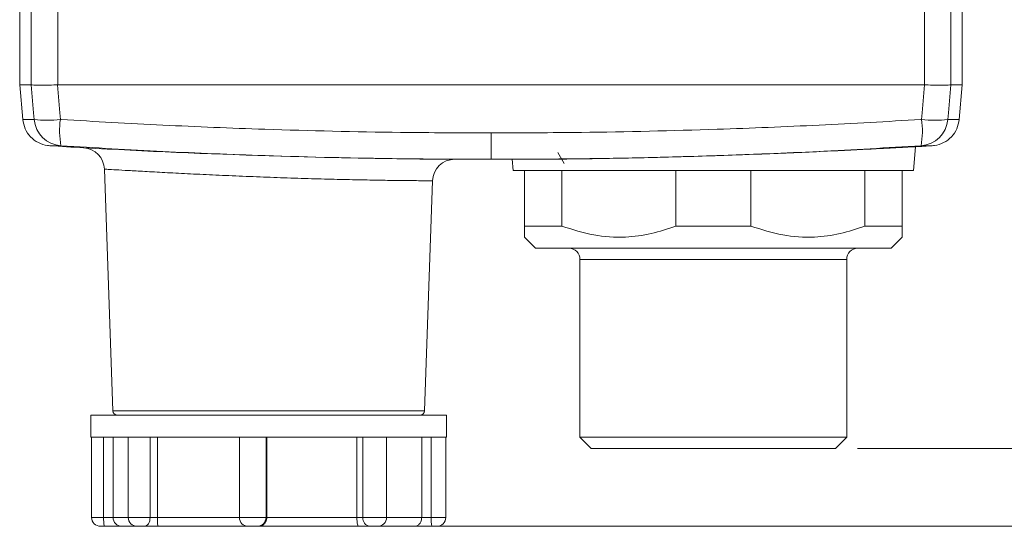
# Model space of a CAD drawing. Header units: millimetres. Extents: x -72 to 415, y 5 to 292.
# Tile 16 of 59: x 76 to 120, y 95 to 118. Entities that reach past the tile are written whole.
import ezdxf

# ---------------------------------------------------------------- set-up
doc = ezdxf.new("R2010")
doc.units = ezdxf.units.MM
doc.styles.add('SLDTEXTSTYLE0', font='TXT', dxfattribs={"width": 0.75})
doc.dimstyles.new('SLDDIMSTYLE0', dxfattribs={"dimtxt": 3.5, "dimasz": 3.5, "dimexe": 0, "dimexo": 0.0625, "dimgap": 0.875, "dimtad": 1, "dimdec": 1, "dimrnd": 1e-09, "dimzin": 12, "dimdsep": 46, "dimtxsty": 'SLDTEXTSTYLE0', "dimsah": 1, "dimcen": 0.09, "dimadec": 0, "dimazin": 3, "dimtfac": 1, "dimtofl": 0, "dimtmove": 0, "dimatfit": 3, "dimfxl": 1, "dimfrac": 2, "dimtolj": 1, "dimtzin": 12, "dimarcsym": 0})

# ---------------------------------------------------------------- blocks, each defined once
blk = doc.blocks.new('_D_9')
at = {"color": 7, "linetype": 'Continuous', "lineweight": 0}
for p, q in [((98.14, 147.458), (126.819, 147.458)), ((125.829, 98.931), (125.829, 147.458)), ((113.64, 98.931), (126.819, 98.931))]:
    blk.add_line(p, q, dxfattribs=at)
for points in [[(125.829, 147.458), (125.329, 143.958), (126.329, 143.958)], [(125.829, 98.931), (126.329, 102.431), (125.329, 102.431)]]:
    blk.add_solid(points, dxfattribs=at)
at = {"color": 7, "linetype": 'Continuous', "lineweight": 0, "insert": (121.317, 118.669), "char_height": 3.5, "attachment_point": 1, "rotation": 90, "style": 'SLDTEXTSTYLE0'}
blk.add_mtext('48,5', dxfattribs=at)
blk = doc.blocks.new('_D_10')
at = {"color": 7, "linetype": 'Continuous', "lineweight": 0}
for p, q in [((98.14, 147.458), (132.889, 147.458)), ((131.898, 95.431), (131.898, 147.458)), ((87.301, 95.431), (132.889, 95.431))]:
    blk.add_line(p, q, dxfattribs=at)
for points in [[(131.898, 147.458), (131.398, 143.958), (132.398, 143.958)], [(131.898, 95.431), (132.398, 98.931), (131.398, 98.931)]]:
    blk.add_solid(points, dxfattribs=at)
at = {"color": 7, "linetype": 'Continuous', "lineweight": 0, "insert": (127.387, 118.858), "char_height": 3.5, "attachment_point": 1, "rotation": 90, "style": 'SLDTEXTSTYLE0'}
blk.add_mtext('52', dxfattribs=at)

msp = doc.modelspace()

# ---------------------------------------------------------------- linework, layer by layer
at = {"color": 7, "linetype": 'Continuous', "lineweight": 15}
for p, q in [((75.95, 115.281), (75.95, 136.458)), ((118.35, 115.281), (118.35, 136.458)), ((76.086, 113.727), (75.95, 115.281)), ((76.471, 115.281), (75.95, 115.281)), ((76.471, 115.281), (76.471, 115.281)), ((77.658, 115.281), (77.653, 115.281)), ((116.642, 115.281), (77.658, 115.281)), ((116.642, 115.281), (116.646, 115.281)), ((117.828, 115.281), (117.828, 115.281)), ((117.828, 115.281), (118.35, 115.281)), ((118.214, 113.727), (118.35, 115.281)), ((84.65, 113.322), (84.65, 113.32)), ((97.15, 113.117), (97.15, 111.931)), ((116.15, 111.431), (116.243, 112.495)), ((100.15, 112.244), (100.438, 111.744)), ((96.455, 111.931), (97.15, 111.931)), ((97.845, 111.931), (97.15, 111.931)), ((97.845, 111.931), (98.106, 111.931)), ((98.106, 111.931), (98.15, 111.431)), ((79.764, 111.486), (80.143, 100.624)), ((116.15, 111.431), (98.15, 111.431)), ((98.65, 108.931), (98.65, 111.431)), ((98.65, 111.431), (100.338, 111.431)), ((100.338, 111.431), (100.338, 108.931)), ((105.461, 108.931), (105.461, 111.431)), ((105.461, 111.431), (108.838, 111.431)), ((108.838, 111.431), (108.838, 108.931)), ((113.961, 108.931), (113.961, 111.431)), ((113.961, 111.431), (115.65, 111.431)), ((115.65, 111.431), (115.65, 108.931)), ((94.156, 100.624), (94.518, 110.967)), ((98.65, 108.931), (100.338, 108.931)), ((105.461, 108.931), (108.838, 108.931)), ((113.961, 108.931), (115.65, 108.931)), ((98.65, 108.431), (99.15, 107.931)), ((115.15, 107.931), (115.65, 108.431)), ((115.15, 107.931), (99.15, 107.931)), ((101.15, 107.431), (101.15, 99.431)), ((113.15, 99.431), (113.15, 107.431)), ((79.15, 100.431), (79.15, 99.431)), ((95.15, 100.431), (79.15, 100.431)), ((95.15, 99.431), (95.15, 100.431)), ((80.971, 99.431), (79.15, 99.431)), ((79.184, 99.431), (79.184, 95.831)), ((79.726, 99.431), (79.726, 95.831)), ((80.15, 99.431), (80.15, 95.831)), ((80.834, 99.431), (80.834, 95.831)), ((86.374, 99.431), (80.971, 99.431)), ((81.815, 99.431), (81.815, 95.831)), ((82.144, 99.431), (82.144, 95.831)), ((85.832, 99.431), (85.832, 95.831)), ((92.231, 99.431), (86.374, 99.431)), ((87.029, 99.431), (87.029, 95.831)), ((87.07, 99.431), (87.07, 95.831)), ((91.116, 99.431), (91.116, 95.831)), ((91.387, 99.431), (91.387, 95.831)), ((95.112, 99.431), (92.231, 99.431)), ((92.45, 95.831), (92.45, 99.431)), ((94.033, 99.431), (94.033, 95.831)), ((94.457, 99.431), (94.457, 95.831)), ((95.15, 99.431), (95.112, 99.431)), ((95.115, 95.831), (95.115, 99.431)), ((101.15, 99.431), (101.65, 98.931)), ((101.15, 99.431), (113.15, 99.431)), ((112.65, 98.931), (113.15, 99.431)), ((112.65, 98.931), (101.65, 98.931)), ((81.815, 95.831), (82.144, 95.831)), ((82.144, 95.831), (85.876, 95.831)), ((87.029, 95.831), (87.07, 95.831)), ((87.07, 95.831), (91.116, 95.831)), ((91.116, 95.831), (91.387, 95.831)), ((94.033, 95.831), (94.457, 95.831)), ((79.765, 95.431), (79.584, 95.431)), ((80.55, 95.431), (79.765, 95.431)), ((81.234, 95.431), (80.55, 95.431)), ((81.561, 95.431), (81.234, 95.431)), ((82.181, 95.431), (81.561, 95.431)), ((86.232, 95.431), (82.181, 95.431)), ((86.631, 95.431), (86.232, 95.431)), ((86.709, 95.431), (86.631, 95.431)), ((91.185, 95.431), (86.709, 95.431)), ((91.696, 95.431), (91.185, 95.431)), ((92.05, 95.431), (91.696, 95.431)), ((93.696, 95.431), (92.031, 95.431)), ((94.495, 95.431), (93.696, 95.431)), ((94.715, 95.431), (94.495, 95.431))]:
    msp.add_line(p, q, dxfattribs=at)
at = {"color": 8, "linetype": 'Continuous', "lineweight": 15}
for p, q in [((76.471, 115.281), (76.471, 127.468)), ((117.828, 115.281), (117.828, 127.453)), ((77.658, 125.358), (77.658, 115.281)), ((116.642, 125.358), (116.642, 115.281)), ((78.823, 112.449), (78.841, 112.449)), ((101.15, 107.431), (113.15, 107.431)), ((80.143, 100.624), (94.156, 100.624)), ((79.184, 95.831), (79.726, 95.831)), ((79.726, 95.831), (80.15, 95.831)), ((80.15, 95.831), (80.834, 95.831)), ((80.834, 95.831), (81.815, 95.831)), ((85.832, 95.831), (87.029, 95.831)), ((91.387, 95.831), (92.45, 95.831)), ((92.45, 95.831), (94.033, 95.831)), ((94.457, 95.831), (95.115, 95.831))]:
    msp.add_line(p, q, dxfattribs=at)
at = {"color": 7, "linetype": 'Continuous', "lineweight": 15, "flags": 128}
for points in [[(76.597, 113.727), (76.573, 114.028), (76.471, 115.281)], [(77.653, 115.281), (77.756, 114.028), (77.78, 113.727)], [(116.646, 115.281), (116.544, 114.028), (116.519, 113.727)], [(117.702, 113.727), (117.726, 114.028), (117.828, 115.281)], [(81.815, 95.831), (81.81, 95.753), (81.796, 95.678), (81.772, 95.608), (81.741, 95.548), (81.702, 95.498), (81.658, 95.461), (81.611, 95.438), (81.561, 95.431)]]:
    msp.add_lwpolyline(points, dxfattribs=at)
at = {"color": 7, "linetype": 'Continuous', "lineweight": 15}
for centre, radius, start, end in [((77.189, 118.063), 4.377, 262.2349, 277.7651), ((77.891, 113.838), 1.298, 184.9047, 266.2376), ((81.542, 113.215), 3.797, 172.2455, 190.1919), ((112.757, 113.215), 3.797, 349.8081, 7.7545), ((116.409, 113.838), 1.298, 273.7624, 355.0953), ((117.11, 118.063), 4.377, 262.2349, 277.7651), ((96.455, 411.931), 300, 266.33894, 266.63066), ((97.845, 411.931), 300, 273.51599, 273.66106), ((78.764, 111.451), 1, 2.0004, 86.63), ((97.928, 459.25), 347.327, 266.84963, 269.6027), ((95.517, 110.932), 1, 89.8216, 177.9999), ((96.455, 411.931), 300, 269.82152, 270), ((100.65, 107.431), 0.5, 0, 90), ((113.65, 107.431), 0.5, 90, 180), ((80.343, 100.631), 0.2, 182, 270), ((93.956, 100.631), 0.2, 270, 358), ((79.584, 95.831), 0.4, 180, 270), ((80.787, 95.732), 1.065, 174.6626, 196.4163), ((80.55, 95.831), 0.4, 180, 270), ((81.234, 95.831), 0.4, 180, 270), ((86.232, 95.831), 0.4, 180, 270), ((86.63, 95.83), 0.399, 270.1355, 0.135), ((91.748, 95.79), 0.363, 173.6256, 261.7357), ((92.05, 95.831), 0.4, 270, 0), ((95.517, 95.732), 1.065, 174.6623, 196.4162), ((94.715, 95.831), 0.4, 270, 0)]:
    msp.add_arc(centre, radius, start, end, dxfattribs=at)
for points, knots in [([(77.653, 115.281), (77.631, 115.28), (77.465, 115.274), (77.159, 115.265), (76.807, 115.262), (76.551, 115.266), (76.498, 115.276), (76.471, 115.281)], [0, 0, 0, 0, 0.036974, 0.277621, 0.518295, 0.759152, 1, 1, 1, 1]), ([(116.646, 115.281), (116.668, 115.28), (116.835, 115.274), (117.14, 115.265), (117.492, 115.262), (117.748, 115.266), (117.801, 115.276), (117.828, 115.281)], [0, 0, 0, 0, 0.036974, 0.277621, 0.518295, 0.759152, 1, 1, 1, 1]), ([(76.086, 113.727), (76.154, 113.727), (76.276, 113.727), (76.499, 113.727), (76.597, 113.727)], [0, 0, 0, 0, 0.557262, 1, 1, 1, 1]), ([(77.298, 112.543), (77.268, 112.546), (77.092, 112.561), (76.778, 112.661), (76.424, 112.926), (76.167, 113.294), (76.113, 113.583), (76.086, 113.727)], [0, 0, 0, 0, 0.049967, 0.28762, 0.525131, 0.762564, 1, 1, 1, 1]), ([(77.78, 113.727), (77.791, 113.726), (79.325, 113.629), (82.386, 113.459), (87.477, 113.253), (92.4, 113.134), (95.795, 113.122), (97.15, 113.117)], [0, 0, 0, 0, 0.001637, 0.238393, 0.475149, 0.790477, 1, 1, 1, 1]), ([(116.519, 113.727), (116.508, 113.726), (114.974, 113.629), (111.913, 113.459), (106.822, 113.253), (101.899, 113.134), (98.505, 113.122), (97.15, 113.117)], [0, 0, 0, 0, 0.001637, 0.238393, 0.475149, 0.790477, 1, 1, 1, 1]), ([(117.001, 112.543), (117.031, 112.546), (117.207, 112.561), (117.521, 112.661), (117.875, 112.926), (118.132, 113.294), (118.186, 113.583), (118.214, 113.727)], [0, 0, 0, 0, 0.049967, 0.28762, 0.525131, 0.762564, 1, 1, 1, 1]), ([(118.214, 113.727), (118.145, 113.727), (118.023, 113.727), (117.8, 113.727), (117.702, 113.727)], [0, 0, 0, 0, 0.557262, 1, 1, 1, 1]), ([(77.805, 112.543), (77.704, 112.543), (77.475, 112.543), (77.4, 112.543), (77.298, 112.543), (77.298, 112.543)], [0, 0, 0, 0, 0.4448732, 0.9999932, 1, 1, 1, 1]), ([(97.15, 111.931), (95.796, 111.935), (92.407, 111.948), (87.485, 112.068), (82.389, 112.271), (79.334, 112.452), (77.805, 112.543)], [0, 0, 0, 0, 0.209505, 0.524844, 0.762355, 1, 1, 1, 1]), ([(97.15, 111.931), (98.503, 111.935), (101.893, 111.948), (106.814, 112.068), (111.91, 112.271), (114.965, 112.452), (116.494, 112.543)], [0, 0, 0, 0, 0.209505, 0.524844, 0.762355, 1, 1, 1, 1]), ([(98.106, 111.931), (98.13, 111.931), (98.18, 111.931), (98.567, 111.932), (99.184, 111.934), (100.029, 111.94), (101.08, 111.951), (102.301, 111.969), (103.662, 111.996), (105.126, 112.031), (106.653, 112.075), (108.197, 112.127), (109.707, 112.184), (111.143, 112.245), (112.464, 112.306), (113.638, 112.364), (114.624, 112.414), (115.402, 112.455), (115.938, 112.483), (116.206, 112.496), (116.233, 112.495), (116.243, 112.495)], [0, 0, 0, 0, 0.052882, 0.105764, 0.159338, 0.212912, 0.266531, 0.32015, 0.373831, 0.427511, 0.481656, 0.535801, 0.589617, 0.643432, 0.69725, 0.751067, 0.804838, 0.858608, 0.912253, 0.965897, 1, 1, 1, 1]), ([(116.494, 112.543), (116.595, 112.543), (116.824, 112.543), (116.899, 112.543), (117.001, 112.543), (117.001, 112.543)], [0, 0, 0, 0, 0.4448732, 0.9999932, 1, 1, 1, 1]), ([(94.518, 110.967), (94.498, 110.967), (94.458, 110.967), (94.174, 110.969), (93.762, 110.972), (93.211, 110.977), (92.415, 110.987), (91.461, 111.003), (90.393, 111.025), (89.222, 111.056), (88.003, 111.093), (86.748, 111.139), (85.516, 111.189), (84.319, 111.243), (83.214, 111.298), (82.211, 111.351), (81.356, 111.398), (80.658, 111.438), (80.152, 111.467), (79.825, 111.485), (79.784, 111.486), (79.764, 111.486)], [0, 0, 0, 0, 0.0528628, 0.1072589, 0.1409772, 0.1938768, 0.2483117, 0.3012469, 0.3557193, 0.4087019, 0.4632236, 0.5162291, 0.5707724, 0.6237377, 0.6782355, 0.7311109, 0.7855137, 0.838332, 0.8926794, 0.9455691, 1, 1, 1, 1]), ([(98.65, 108.931), (98.65, 108.787), (98.65, 108.501), (98.65, 108.457), (98.65, 108.435)], [0, 0, 0, 0, 0.501172, 1, 1, 1, 1]), ([(105.461, 108.931), (105.095, 108.807), (104.356, 108.556), (103.113, 108.394), (101.747, 108.47), (100.813, 108.775), (100.338, 108.931)], [0, 0, 0, 0, 0.219332, 0.442715, 0.71655, 1, 1, 1, 1]), ([(113.961, 108.931), (113.595, 108.807), (112.856, 108.556), (111.613, 108.394), (110.247, 108.47), (109.313, 108.775), (108.838, 108.931)], [0, 0, 0, 0, 0.219332, 0.442715, 0.716551, 1, 1, 1, 1]), ([(115.65, 108.435), (115.65, 108.455), (115.65, 108.498), (115.65, 108.784), (115.65, 108.931)], [0, 0, 0, 0, 0.485386, 1, 1, 1, 1]), ([(82.144, 95.831), (82.144, 95.794), (82.145, 95.721), (82.148, 95.615), (82.155, 95.514), (82.167, 95.446), (82.176, 95.431), (82.181, 95.431), (82.181, 95.431)], [0, 0, 0, 0, 0.145568, 0.290554, 0.488424, 0.755035, 0.994653, 1, 1, 1, 1]), ([(87.07, 95.831), (87.068, 95.794), (87.062, 95.721), (87.019, 95.615), (86.942, 95.514), (86.832, 95.446), (86.749, 95.431), (86.71, 95.431), (86.709, 95.431)], [0, 0, 0, 0, 0.145567, 0.290554, 0.488424, 0.755034, 0.994654, 1, 1, 1, 1]), ([(91.116, 95.831), (91.117, 95.794), (91.118, 95.721), (91.127, 95.615), (91.142, 95.514), (91.164, 95.446), (91.178, 95.431), (91.185, 95.431), (91.185, 95.431)], [0, 0, 0, 0, 0.145567, 0.290554, 0.488423, 0.755033, 0.994652, 1, 1, 1, 1]), ([(93.696, 95.431), (93.697, 95.431), (93.735, 95.431), (93.814, 95.446), (93.916, 95.514), (93.986, 95.615), (94.025, 95.721), (94.03, 95.794), (94.033, 95.831)], [0, 0, 0, 0, 0.005345, 0.244966, 0.511577, 0.709447, 0.854433, 1, 1, 1, 1])]:
    msp.add_open_spline(points, degree=3, knots=knots, dxfattribs=at)

# ---------------------------------------------------------------- dimensions: what is measured, and where the dimension line sits
at = {"color": 7, "linetype": 'Continuous', "lineweight": 0}
for base, p1, picture, middle in [((131.898, 147.458), (86.311, 95.431), '_D_10', (131.898, 121.444)), ((125.829, 147.458), (112.65, 98.931), '_D_9', (125.829, 123.194))]:
    dim = msp.add_linear_dim(base=base, p1=p1, p2=(97.15, 147.458), angle=90, dimstyle='SLDDIMSTYLE0', dxfattribs=at)
    dim.commit()
    dim.dimension.update_dxf_attribs({"geometry": picture, "text_midpoint": middle, "dimtype": 160})

doc.saveas('drawing.dxf')
